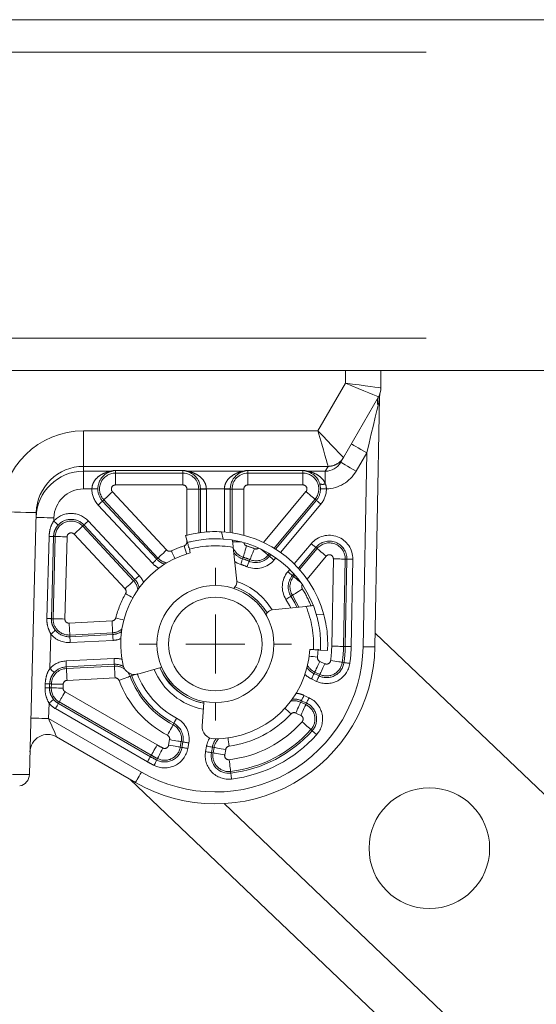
# Model space of a CAD drawing. Header units: millimetres. Extents: x 2 to 601, y 5 to 415.
# Tile 98 of 141: x 484.22 to 488.59, y 194.51 to 202.83. Entities that reach past the tile are written whole.
import ezdxf

# ---------------------------------------------------------------- set-up
doc = ezdxf.new("R2010")
doc.units = ezdxf.units.MM
doc.linetypes.add('PHANTOM', pattern=[12.7, 6.35, -1.27, 1.27, -1.27, 1.27, -1.27])

# ---------------------------------------------------------------- blocks, each defined once
blk = doc.blocks.new('SW_CENTERMARKSYMBOL_2')
at = {"color": 0, "linetype": 'Continuous', "lineweight": 0}
for p, q in [((0, 0.5), (0, 0.645)), ((0, 0), (0, 0.25)), ((-0.5, 0), (-0.645, 0)), ((0, 0), (-0.25, 0)), ((0, 0), (0, -0.25)), ((0, 0), (0.25, 0)), ((0.5, 0), (0.645, 0)), ((0, -0.5), (0, -0.645))]:
    blk.add_line(p, q, dxfattribs=at)

msp = doc.modelspace()

# ---------------------------------------------------------------- linework, layer by layer
at = {"color": 7, "linetype": 'Continuous', "lineweight": 15}
for p, q in [((500.3609, 202.8295), (411.5109, 202.8295)), ((500.3609, 199.8645), (411.5109, 199.8645)), ((487.2789, 199.8645), (487.2789, 199.7184)), ((487.2588, 199.6434), (486.9623, 199.1299)), ((487.2674, 199.6388), (487.2287, 197.5297)), ((486.9623, 199.1299), (486.9394, 199.0902)), ((484.3643, 198.6644), (484.3063, 196.4519)), ((485.6432, 198.4127), (485.6273, 198.4706)), ((485.6591, 198.3548), (485.667, 198.3259)), ((486.0603, 198.0851), (486.0301, 198.3706)), ((486.0473, 198.041), (486.034, 198.0246)), ((486.3194, 197.821), (486.3061, 197.8045)), ((486.3598, 197.8429), (486.6453, 197.8731)), ((487.2308, 197.6472), (509.6968, 176.228)), ((486.7076, 197.5071), (486.6776, 197.5088)), ((486.8274, 197.5002), (486.7675, 197.5036)), ((485.4171, 197.3562), (485.2245, 197.3008)), ((485.4171, 197.3562), (485.4243, 197.3586)), ((485.7817, 197.0614), (485.7678, 196.8615)), ((485.7817, 197.0614), (485.7825, 197.069)), ((485.2039, 196.3853), (484.5363, 196.7708)), ((485.1588, 196.4114), (508.4876, 174.1696))]:
    msp.add_line(p, q, dxfattribs=at)
at = {"color": 7, "linetype": 'PHANTOM', "lineweight": 0}
for p, q in [((500.3609, 202.5545), (411.5109, 202.5545)), ((500.3609, 200.1395), (411.5109, 200.1395)), ((486.9789, 199.7586), (486.9789, 199.8645)), ((486.746, 199.3552), (486.9789, 199.7586)), ((484.7642, 199.3552), (486.746, 199.3552)), ((484.7642, 199.3552), (484.7642, 199.0557)), ((487.1588, 199.1702), (487.0693, 199.0152)), ((487.1287, 197.5315), (487.1588, 199.1702)), ((484.7642, 199.0557), (484.7631, 199.0143)), ((484.7631, 199.0143), (484.9947, 199.0143)), ((484.7631, 198.8646), (484.7631, 199.0143)), ((486.8324, 199.0557), (484.7642, 199.0557)), ((485.0335, 199.0208), (485.6039, 199.0208)), ((485.0335, 199.0207), (485.0335, 199.0208)), ((485.0335, 199.0207), (485.0335, 198.9985)), ((485.6039, 199.0207), (485.0335, 199.0207)), ((485.0335, 198.9985), (485.6039, 198.9985)), ((485.0335, 198.8986), (485.0335, 198.9985)), ((485.6039, 199.0207), (485.6039, 199.0208)), ((485.6039, 199.0207), (485.6039, 198.9985)), ((485.6039, 198.8986), (485.6039, 198.9985)), ((485.6426, 199.0143), (486.1152, 199.0143)), ((486.1539, 199.0208), (486.619, 199.0208)), ((486.1539, 199.0207), (486.1539, 199.0208)), ((486.1539, 199.0207), (486.1539, 198.9985)), ((486.619, 199.0207), (486.1539, 199.0207)), ((486.1539, 198.9985), (486.619, 198.9985)), ((486.1539, 198.8986), (486.1539, 198.9985)), ((486.619, 199.0207), (486.619, 199.0208)), ((486.619, 199.0207), (486.619, 198.9985)), ((486.619, 198.8986), (486.619, 198.9985)), ((486.6577, 199.0143), (486.8088, 199.0143)), ((486.8088, 199.0143), (486.8324, 199.0552)), ((486.8088, 199.0143), (486.8088, 198.9091)), ((484.8348, 198.8646), (484.7631, 198.8646)), ((485.0084, 198.841), (485.467, 198.3492)), ((485.6039, 198.8986), (485.0335, 198.8986)), ((485.6382, 198.8643), (485.7381, 198.8643)), ((485.6382, 198.4734), (485.6382, 198.8643)), ((485.7526, 198.8643), (485.7381, 198.8643)), ((485.7381, 198.8643), (485.7381, 198.4933)), ((485.7526, 198.8643), (485.7526, 198.8645)), ((485.7526, 198.4956), (485.7526, 198.8643)), ((485.8026, 198.8643), (485.7526, 198.8643)), ((485.9552, 198.8646), (485.8026, 198.8646)), ((485.8026, 198.8646), (485.8026, 198.8643)), ((485.8026, 198.8643), (485.8026, 198.5003)), ((485.9552, 198.8643), (485.9552, 198.8646)), ((485.9552, 198.5014), (485.9552, 198.8643)), ((486.0052, 198.8643), (485.9552, 198.8643)), ((486.0052, 198.8645), (486.0052, 198.8643)), ((486.0052, 198.8643), (486.0197, 198.8643)), ((486.0052, 198.8643), (486.0052, 198.496)), ((486.0197, 198.494), (486.0197, 198.8643)), ((486.0197, 198.8643), (486.1197, 198.8643)), ((486.1197, 198.8643), (486.1197, 198.4735)), ((486.619, 198.8986), (486.1539, 198.8986)), ((486.2852, 198.4132), (486.6453, 198.8423)), ((484.9247, 198.7629), (484.9353, 198.7728)), ((484.9247, 198.7629), (485.3832, 198.2712)), ((485.3938, 198.2811), (484.9353, 198.7728)), ((486.7218, 198.778), (486.375, 198.3647)), ((486.3874, 198.3569), (486.7329, 198.7687)), ((486.7712, 198.7366), (486.4291, 198.3289)), ((486.7329, 198.7687), (486.7218, 198.778)), ((485.3467, 198.2371), (484.8882, 198.7288)), ((484.5132, 198.6207), (484.5125, 198.5936)), ((484.8043, 198.595), (485.2351, 198.133)), ((484.7678, 198.5609), (484.7572, 198.551)), ((484.7572, 198.551), (485.1879, 198.089)), ((485.1985, 198.0989), (484.7678, 198.5609)), ((485.9295, 198.5031), (485.9463, 198.4419)), ((484.4542, 197.7699), (484.4724, 198.4643)), ((484.5102, 198.4633), (484.492, 197.7689)), ((484.5066, 197.7685), (484.5248, 198.4629)), ((484.5102, 198.4633), (484.5248, 198.4629)), ((484.6248, 198.4603), (484.6066, 197.7659)), ((485.1148, 198.0209), (484.6841, 198.4828)), ((485.6382, 198.4167), (485.6382, 198.4311)), ((485.6382, 198.4167), (485.6421, 198.4167)), ((486.0234, 198.4167), (486.0996, 198.4167)), ((486.546, 198.2308), (486.6901, 198.4025)), ((486.7284, 198.3704), (486.5809, 198.1946)), ((486.5907, 198.1837), (486.7395, 198.361)), ((486.7284, 198.3704), (486.7395, 198.361)), ((485.3832, 198.2712), (485.3938, 198.2811)), ((486.1087, 198.275), (486.1131, 198.2888)), ((486.166, 198.2541), (486.1715, 198.2676)), ((486.3359, 198.3182), (486.3253, 198.3055)), ((486.3364, 198.2961), (486.3253, 198.3055)), ((486.3364, 198.2961), (486.3485, 198.3105)), ((486.3904, 198.2828), (486.3747, 198.264)), ((486.816, 198.2968), (486.654, 198.1037)), ((486.863, 197.5364), (486.8765, 198.2741)), ((486.9765, 198.2723), (486.9629, 197.5346)), ((486.991, 198.272), (486.9765, 198.2723)), ((486.9774, 197.5343), (486.991, 198.272)), ((487.041, 198.2711), (487.0274, 197.5334)), ((486.4916, 198.1659), (486.5073, 198.1847)), ((485.1985, 198.0989), (485.1879, 198.089)), ((486.5419, 198.1482), (486.5299, 198.1338)), ((486.5299, 198.1338), (486.541, 198.1245)), ((486.541, 198.1245), (486.5516, 198.1372)), ((486.5181, 197.9587), (486.5303, 197.9665)), ((484.492, 197.7689), (484.5066, 197.7685)), ((484.6426, 197.7308), (485.0053, 197.7498)), ((486.7326, 197.8061), (486.796, 197.8025)), ((484.4875, 197.6386), (484.4798, 197.3477)), ((485.0105, 197.6499), (484.6478, 197.6309)), ((484.6486, 197.6164), (484.6478, 197.6309)), ((484.6486, 197.6164), (485.0113, 197.6355)), ((485.0139, 197.5855), (484.6512, 197.5665)), ((485.0113, 197.6355), (485.0105, 197.6499)), ((486.7486, 197.512), (486.7426, 197.4437)), ((486.9774, 197.5343), (486.9629, 197.5346)), ((484.616, 197.4119), (485.0219, 197.4332)), ((486.7621, 197.4083), (486.8048, 197.3884)), ((485.0245, 197.3832), (484.6186, 197.362)), ((484.6186, 197.362), (484.6194, 197.3475)), ((484.6194, 197.3475), (485.0253, 197.3688)), ((485.0245, 197.3832), (485.0253, 197.3688)), ((486.9665, 197.3983), (486.9521, 197.4003)), ((485.0305, 197.2689), (484.6246, 197.2477)), ((485.1714, 197.2873), (485.1578, 197.2821)), ((485.1714, 197.2873), (485.1648, 197.3022)), ((486.7353, 197.2393), (486.6926, 197.2592)), ((486.7137, 197.3045), (486.7198, 197.3177)), ((486.7137, 197.3045), (486.7564, 197.2846)), ((486.7625, 197.2978), (486.7198, 197.3177)), ((486.7564, 197.2846), (486.7625, 197.2978)), ((484.4389, 197.186), (484.4398, 197.2183)), ((484.4775, 197.2174), (484.4767, 197.185)), ((484.4767, 197.185), (484.4914, 197.1847)), ((484.4775, 197.2174), (484.4922, 197.217)), ((484.4914, 197.1847), (484.4922, 197.217)), ((484.5921, 197.2144), (484.5913, 197.182)), ((484.6084, 197.1515), (485.3868, 196.7021)), ((486.607, 197.0756), (486.6008, 197.0625)), ((486.6497, 197.0557), (486.607, 197.0756)), ((486.6281, 197.1209), (486.6708, 197.101)), ((484.4722, 197.0548), (484.4688, 196.9252)), ((485.3046, 196.5597), (484.5262, 197.0091)), ((484.5512, 197.0523), (484.5584, 197.0649)), ((484.5512, 197.0523), (485.3295, 196.603)), ((485.3368, 196.6155), (484.5584, 197.0649)), ((486.6008, 197.0625), (486.6435, 197.0426)), ((486.6497, 197.0557), (486.6435, 197.0426)), ((484.4688, 196.9252), (485.2539, 196.4719)), ((486.6013, 196.952), (486.5586, 196.9719)), ((485.5275, 196.8848), (485.5207, 196.872)), ((486.6976, 196.8218), (486.6868, 196.8314)), ((485.4839, 196.7008), (485.4921, 196.7472)), ((485.5905, 196.7298), (485.5824, 196.6834)), ((485.5967, 196.6809), (485.5824, 196.6834)), ((485.6048, 196.7273), (485.5905, 196.7298)), ((485.5967, 196.6809), (485.6048, 196.7273)), ((485.6541, 196.7186), (485.6459, 196.6722)), ((485.7961, 196.6457), (485.8043, 196.6921)), ((485.8535, 196.6834), (485.8454, 196.637)), ((485.8535, 196.6834), (485.8678, 196.6809)), ((485.8596, 196.6345), (485.8678, 196.6809)), ((485.9663, 196.6636), (485.9581, 196.6172)), ((485.3295, 196.603), (485.3368, 196.6155)), ((485.3831, 196.574), (485.3896, 196.5869)), ((485.8454, 196.637), (485.8596, 196.6345)), ((486.0095, 196.4635), (486.0078, 196.4779)), ((485.9533, 196.2065), (508.3319, 174.8707))]:
    msp.add_line(p, q, dxfattribs=at)
at = {"color": 7, "linetype": 'PHANTOM', "lineweight": 0, "flags": 128}
for points in [[(486.9789, 199.7586), (487.0335, 199.7362), (487.086, 199.7145), (487.1344, 199.6946), (487.1768, 199.6772), (487.2116, 199.6628), (487.2375, 199.6522), (487.2534, 199.6456), (487.2588, 199.6434)], [(486.9789, 199.7586), (487.0374, 199.7508), (487.0937, 199.7432), (487.1456, 199.7363), (487.191, 199.7302), (487.2283, 199.7252), (487.2561, 199.7215), (487.2731, 199.7192), (487.2789, 199.7184)], [(487.2552, 199.5709), (487.2446, 199.5269), (487.2312, 199.471), (487.2153, 199.4051), (487.1975, 199.3313), (487.1785, 199.2521), (487.1588, 199.1702)], [(486.746, 199.3552), (486.7622, 199.2989), (486.7779, 199.2446), (486.7924, 199.1943), (486.8053, 199.1496), (486.8161, 199.1123), (486.8244, 199.0836), (486.8299, 199.0645), (486.8324, 199.0557)], [(486.746, 199.3552), (486.7866, 199.313), (486.8258, 199.2723), (486.8621, 199.2345), (486.8943, 199.201), (486.9213, 199.173), (486.942, 199.1515), (486.9558, 199.1372), (486.9621, 199.1306)], [(487.1588, 199.1702), (487.1334, 199.1848), (487.1091, 199.1989), (487.0866, 199.2118), (487.0669, 199.2232), (487.0508, 199.2325), (487.0388, 199.2395), (487.0314, 199.2437), (487.0289, 199.2452)], [(487.0693, 199.0152), (487.0439, 199.0298), (487.0196, 199.0439), (486.9971, 199.0568), (486.9774, 199.0682), (486.9613, 199.0775), (486.9493, 199.0844), (486.9419, 199.0887), (486.9394, 199.0902)], [(484.8848, 198.8645), (484.8836, 198.8645), (484.8806, 198.8645), (484.8759, 198.8645), (484.8697, 198.8645), (484.8621, 198.8646), (484.8536, 198.8646), (484.8444, 198.8646), (484.8348, 198.8646)], [(484.9353, 198.7728), (484.937, 198.7744), (484.9414, 198.7785), (484.9483, 198.7849), (484.9574, 198.7934), (484.9684, 198.8036), (484.9809, 198.8153), (484.9944, 198.8279), (485.0084, 198.841)], [(485.8026, 198.8646), (485.793, 198.8646), (485.7838, 198.8646), (485.7752, 198.8646), (485.7677, 198.8645), (485.7615, 198.8645), (485.7568, 198.8645), (485.7538, 198.8645), (485.7526, 198.8645)], [(486.0052, 198.8645), (486.004, 198.8645), (486.001, 198.8645), (485.9963, 198.8645), (485.9901, 198.8645), (485.9826, 198.8646), (485.974, 198.8646), (485.9648, 198.8646), (485.9552, 198.8646)], [(486.6453, 198.8423), (486.6599, 198.83), (486.6741, 198.8181), (486.6872, 198.8071), (486.6987, 198.7974), (486.7082, 198.7894), (486.7154, 198.7834), (486.72, 198.7796), (486.7218, 198.778)], [(486.8177, 198.8647), (486.8081, 198.8647), (486.7989, 198.8647), (486.7903, 198.8647), (486.7828, 198.8647), (486.7766, 198.8646), (486.7719, 198.8646), (486.7689, 198.8646), (486.7677, 198.8646)], [(484.9247, 198.7629), (484.9238, 198.7621), (484.9217, 198.76), (484.9182, 198.7568), (484.9137, 198.7526), (484.9082, 198.7475), (484.9019, 198.7416), (484.8952, 198.7353), (484.8882, 198.7288)], [(486.7712, 198.7366), (486.7639, 198.7428), (486.7568, 198.7487), (486.7503, 198.7542), (486.7445, 198.759), (486.7397, 198.763), (486.7361, 198.766), (486.7338, 198.768), (486.7329, 198.7687)], [(484.0644, 198.6722), (484.1229, 198.6707), (484.1791, 198.6692), (484.231, 198.6678), (484.2764, 198.6667), (484.3137, 198.6657), (484.3414, 198.6649), (484.3585, 198.6645), (484.3643, 198.6644)], [(484.5132, 198.6207), (484.4839, 198.6214), (484.4558, 198.6222), (484.4299, 198.6229), (484.4072, 198.6235), (484.3885, 198.6239), (484.3746, 198.6243), (484.3661, 198.6245), (484.3632, 198.6246)], [(484.5125, 198.5936), (484.5195, 198.5872), (484.5264, 198.5809), (484.5327, 198.5752), (484.5382, 198.5701), (484.5428, 198.5659), (484.5463, 198.5627), (484.5485, 198.5607), (484.5493, 198.5599)], [(484.7678, 198.5609), (484.7686, 198.5617), (484.7708, 198.5637), (484.7743, 198.5669), (484.7788, 198.5712), (484.7843, 198.5763), (484.7906, 198.5821), (484.7973, 198.5884), (484.8043, 198.595)], [(484.6841, 198.4828), (484.6981, 198.4959), (484.7116, 198.5085), (484.7241, 198.5201), (484.7351, 198.5304), (484.7442, 198.5389), (484.7511, 198.5453), (484.7554, 198.5494), (484.7572, 198.551)], [(484.4724, 198.4643), (484.4801, 198.4641), (484.4872, 198.4639), (484.4937, 198.4638), (484.4992, 198.4636), (484.5038, 198.4635), (484.5072, 198.4634), (484.5093, 198.4634), (484.5102, 198.4633)], [(484.5248, 198.4629), (484.5272, 198.4629), (484.5332, 198.4627), (484.5426, 198.4625), (484.555, 198.4622), (484.57, 198.4618), (484.5871, 198.4613), (484.6056, 198.4608), (484.6248, 198.4603)], [(486.7284, 198.3704), (486.7275, 198.3711), (486.7252, 198.373), (486.7216, 198.3761), (486.7168, 198.3801), (486.711, 198.3849), (486.7045, 198.3904), (486.6974, 198.3963), (486.6901, 198.4025)], [(485.3938, 198.2811), (485.3956, 198.2827), (485.3999, 198.2868), (485.4068, 198.2932), (485.4159, 198.3017), (485.4269, 198.3119), (485.4394, 198.3236), (485.4529, 198.3362), (485.467, 198.3492)], [(485.5369, 198.2777), (485.5365, 198.2786), (485.5301, 198.2922), (485.5228, 198.3076), (485.5149, 198.3243), (485.5067, 198.3416)], [(485.6358, 198.3166), (485.6355, 198.3176), (485.6309, 198.3319), (485.6258, 198.3482), (485.6201, 198.3658), (485.6143, 198.384)], [(486.1131, 198.2888), (486.1138, 198.2911), (486.1157, 198.2968), (486.1185, 198.3057), (486.1223, 198.3176), (486.1269, 198.3319), (486.1321, 198.3482), (486.1377, 198.3658), (486.1435, 198.384)], [(486.1715, 198.2676), (486.1724, 198.2697), (486.1747, 198.2753), (486.1782, 198.284), (486.183, 198.2955), (486.1887, 198.3094), (486.1952, 198.3252), (486.2022, 198.3423), (486.2095, 198.36)], [(486.2641, 198.3568), (486.2776, 198.3455), (486.2906, 198.3345), (486.3022, 198.3249), (486.3117, 198.3169), (486.3189, 198.3108), (486.3235, 198.307), (486.3253, 198.3055)], [(486.7395, 198.361), (486.7413, 198.3595), (486.7459, 198.3557), (486.7531, 198.3496), (486.7626, 198.3416), (486.7741, 198.332), (486.7872, 198.321), (486.8013, 198.3091), (486.816, 198.2968)], [(485.3832, 198.2712), (485.3824, 198.2704), (485.3802, 198.2683), (485.3768, 198.2651), (485.3722, 198.2609), (485.3667, 198.2558), (485.3605, 198.2499), (485.3537, 198.2436), (485.3467, 198.2371)], [(486.0935, 198.2274), (486.0645, 198.2392), (486.0426, 198.2521)], [(486.0935, 198.2274), (486.0964, 198.2365), (486.0993, 198.2453), (486.1018, 198.2534), (486.1041, 198.2606), (486.106, 198.2665), (486.1074, 198.271), (486.1084, 198.2739), (486.1087, 198.275)], [(486.147, 198.2079), (486.1507, 198.2168), (486.1542, 198.2253), (486.1574, 198.2332), (486.1603, 198.2402), (486.1626, 198.2459), (486.1644, 198.2503), (486.1656, 198.253), (486.166, 198.2541)], [(486.3747, 198.264), (486.3673, 198.2702), (486.3603, 198.2761), (486.3537, 198.2816), (486.348, 198.2864), (486.3432, 198.2904), (486.3396, 198.2934), (486.3373, 198.2954), (486.3364, 198.2961)], [(486.8765, 198.2741), (486.8957, 198.2738), (486.9142, 198.2734), (486.9313, 198.2731), (486.9463, 198.2729), (486.9588, 198.2726), (486.9681, 198.2725), (486.9741, 198.2723), (486.9765, 198.2723)], [(486.991, 198.272), (486.9922, 198.272), (486.9952, 198.272), (486.9999, 198.2719), (487.0061, 198.2718), (487.0136, 198.2716), (487.0221, 198.2715), (487.0314, 198.2713), (487.041, 198.2711)], [(486.5299, 198.1338), (486.529, 198.1346), (486.5267, 198.1365), (486.5231, 198.1395), (486.5183, 198.1435), (486.5125, 198.1483), (486.506, 198.1538), (486.4989, 198.1598), (486.4916, 198.1659)], [(485.1148, 198.0209), (485.1288, 198.034), (485.1424, 198.0466), (485.1548, 198.0582), (485.1658, 198.0685), (485.175, 198.0769), (485.1818, 198.0833), (485.1862, 198.0874), (485.1879, 198.089)], [(485.1985, 198.0989), (485.1994, 198.0997), (485.2016, 198.1018), (485.205, 198.105), (485.2096, 198.1092), (485.2151, 198.1144), (485.2213, 198.1202), (485.2281, 198.1265), (485.2351, 198.133)], [(486.541, 198.1245), (486.5428, 198.123), (486.5474, 198.1191), (486.5546, 198.1131), (486.5641, 198.1051), (486.5756, 198.0954), (486.5887, 198.0844), (486.6022, 198.0731)], [(486.5303, 197.9665), (486.5323, 197.9677), (486.5374, 197.9709), (486.5453, 197.9759), (486.5559, 197.9826), (486.5686, 197.9906), (486.583, 197.9998), (486.5986, 198.0096), (486.6148, 198.0199)], [(485.1196, 197.9807), (485.1364, 197.9713), (485.1525, 197.9623), (485.1674, 197.9539), (485.1805, 197.9466), (485.1813, 197.9461)], [(486.5181, 197.9587), (486.5171, 197.9581), (486.5146, 197.9565), (486.5106, 197.954), (486.5053, 197.9506), (486.499, 197.9466), (486.4918, 197.9421), (486.484, 197.9371), (486.4758, 197.932)], [(486.516, 197.8594), (486.5062, 197.879), (486.4758, 197.932)], [(486.5181, 197.9587), (486.5506, 197.902), (486.5685, 197.865)], [(486.5837, 197.8666), (486.5635, 197.9087), (486.5303, 197.9665)], [(484.4542, 197.7699), (484.4619, 197.7697), (484.469, 197.7695), (484.4755, 197.7693), (484.481, 197.7692), (484.4856, 197.769), (484.489, 197.7689), (484.4911, 197.7689), (484.492, 197.7689)], [(484.5066, 197.7685), (484.509, 197.7684), (484.515, 197.7683), (484.5244, 197.768), (484.5368, 197.7677), (484.5519, 197.7673), (484.5689, 197.7669), (484.5874, 197.7664), (484.6066, 197.7659)], [(485.0105, 197.6499), (485.0104, 197.6523), (485.0101, 197.6583), (485.0096, 197.6677), (485.0089, 197.6801), (485.0081, 197.6951), (485.0073, 197.7122), (485.0063, 197.7306), (485.0053, 197.7498)], [(485.0366, 197.7753), (485.0552, 197.7704), (485.0731, 197.7657), (485.0896, 197.7614), (485.1041, 197.7576), (485.1051, 197.7573)], [(484.4875, 197.6386), (484.4949, 197.6447), (484.502, 197.6506), (484.5086, 197.656), (484.5144, 197.6608), (484.5192, 197.6648), (484.5228, 197.6677), (484.5251, 197.6696), (484.526, 197.6704)], [(484.6478, 197.6309), (484.6477, 197.6333), (484.6474, 197.6393), (484.6469, 197.6486), (484.6463, 197.6611), (484.6455, 197.6761), (484.6446, 197.6931), (484.6436, 197.7116), (484.6426, 197.7308)], [(484.6512, 197.5665), (484.6507, 197.5761), (484.6502, 197.5853), (484.6498, 197.5939), (484.6494, 197.6014), (484.6491, 197.6076), (484.6488, 197.6123), (484.6487, 197.6153), (484.6486, 197.6164)], [(485.0113, 197.6355), (485.0113, 197.6343), (485.0115, 197.6313), (485.0117, 197.6266), (485.0121, 197.6204), (485.0125, 197.6129), (485.0129, 197.6043), (485.0134, 197.5951), (485.0139, 197.5855)], [(486.863, 197.5364), (486.8822, 197.5361), (486.9007, 197.5357), (486.9177, 197.5354), (486.9328, 197.5351), (486.9452, 197.5349), (486.9546, 197.5347), (486.9606, 197.5346), (486.9629, 197.5346)], [(487.0274, 197.5334), (487.0178, 197.5336), (487.0086, 197.5337), (487.0001, 197.5339), (486.9925, 197.534), (486.9863, 197.5341), (486.9816, 197.5342), (486.9786, 197.5343), (486.9774, 197.5343)], [(487.1287, 197.5315), (487.1482, 197.5312), (487.167, 197.5308), (487.1842, 197.5305), (487.1994, 197.5302), (487.2118, 197.53), (487.2211, 197.5298), (487.2268, 197.5297), (487.2287, 197.5297)], [(484.6186, 197.362), (484.6185, 197.3632), (484.6184, 197.3661), (484.6181, 197.3708), (484.6178, 197.377), (484.6174, 197.3846), (484.617, 197.3931), (484.6165, 197.4023), (484.616, 197.4119)], [(485.0245, 197.3832), (485.0244, 197.3844), (485.0243, 197.3874), (485.024, 197.3921), (485.0237, 197.3983), (485.0233, 197.4058), (485.0229, 197.4144), (485.0224, 197.4236), (485.0219, 197.4332)], [(486.6724, 197.4527), (486.6734, 197.4526), (486.6883, 197.4506), (486.7052, 197.4485), (486.7235, 197.4461), (486.7426, 197.4437)], [(486.7198, 197.3177), (486.7208, 197.3198), (486.7234, 197.3252), (486.7273, 197.3338), (486.7326, 197.345), (486.7389, 197.3587), (486.7462, 197.3741), (486.754, 197.3909), (486.7621, 197.4083)], [(486.8532, 197.4145), (486.8722, 197.4118), (486.8904, 197.4092), (486.9073, 197.4068), (486.9222, 197.4046), (486.9346, 197.4029), (486.9439, 197.4015), (486.9498, 197.4007), (486.9521, 197.4003)], [(484.4798, 197.3477), (484.4869, 197.3412), (484.4937, 197.3349), (484.5, 197.3292), (484.5056, 197.3241), (484.5102, 197.3199), (484.5136, 197.3167), (484.5158, 197.3147), (484.5167, 197.3139)], [(484.6246, 197.2477), (484.6236, 197.2668), (484.6226, 197.2853), (484.6217, 197.3023), (484.6209, 197.3173), (484.6203, 197.3298), (484.6198, 197.3392), (484.6195, 197.3451), (484.6194, 197.3475)], [(485.0305, 197.2689), (485.0295, 197.2881), (485.0285, 197.3065), (485.0276, 197.3236), (485.0268, 197.3386), (485.0262, 197.351), (485.0257, 197.3604), (485.0254, 197.3664), (485.0253, 197.3688)], [(486.8048, 197.3884), (486.7967, 197.371), (486.7889, 197.3542), (486.7817, 197.3388), (486.7753, 197.3251), (486.77, 197.3138), (486.7661, 197.3053), (486.7635, 197.2999), (486.7625, 197.2978)], [(487.0159, 197.3912), (487.0065, 197.3925), (486.9973, 197.3938), (486.9889, 197.3951), (486.9814, 197.3961), (486.9753, 197.397), (486.9706, 197.3977), (486.9676, 197.3981), (486.9665, 197.3983)], [(485.0643, 197.2468), (485.0823, 197.2536), (485.0996, 197.2601), (485.1155, 197.2662), (485.1296, 197.2715), (485.1412, 197.2759), (485.15, 197.2792), (485.1556, 197.2813), (485.1578, 197.2821)], [(485.1402, 197.3145), (485.1488, 197.3013), (485.1578, 197.2821)], [(485.1714, 197.2873), (485.1725, 197.2877), (485.1753, 197.2887), (485.1797, 197.2904), (485.1855, 197.2926), (485.1926, 197.2953), (485.197, 197.2969)], [(486.6926, 197.2592), (486.6966, 197.2679), (486.7005, 197.2763), (486.7041, 197.284), (486.7073, 197.2909), (486.71, 197.2965), (486.7119, 197.3008), (486.7132, 197.3035), (486.7137, 197.3045)], [(486.7353, 197.2393), (486.7393, 197.248), (486.7432, 197.2564), (486.7468, 197.2641), (486.75, 197.2709), (486.7527, 197.2766), (486.7546, 197.2808), (486.7559, 197.2836), (486.7564, 197.2846)], [(484.4389, 197.186), (484.4466, 197.1858), (484.4538, 197.1856), (484.4602, 197.1855), (484.4658, 197.1853), (484.4703, 197.1852), (484.4737, 197.1851), (484.4758, 197.1851), (484.4767, 197.185)], [(484.4398, 197.2183), (484.4475, 197.2181), (484.4546, 197.218), (484.461, 197.2178), (484.4666, 197.2176), (484.4711, 197.2175), (484.4745, 197.2174), (484.4767, 197.2174), (484.4775, 197.2174)], [(484.5913, 197.182), (484.5721, 197.1825), (484.5536, 197.183), (484.5366, 197.1835), (484.5215, 197.1839), (484.5091, 197.1842), (484.4997, 197.1844), (484.4937, 197.1846), (484.4914, 197.1847)], [(484.5921, 197.2144), (484.573, 197.2149), (484.5545, 197.2153), (484.5374, 197.2158), (484.5224, 197.2162), (484.5099, 197.2165), (484.5006, 197.2168), (484.4946, 197.2169), (484.4922, 197.217)], [(484.4722, 197.0548), (484.4796, 197.0609), (484.4867, 197.0668), (484.4933, 197.0722), (484.4991, 197.077), (484.5039, 197.0809), (484.5075, 197.0839), (484.5098, 197.0858), (484.5108, 197.0866)], [(484.5584, 197.0649), (484.5596, 197.067), (484.5626, 197.0721), (484.5673, 197.0803), (484.5735, 197.0911), (484.581, 197.1041), (484.5896, 197.1189), (484.5988, 197.1349), (484.6084, 197.1515)], [(486.607, 197.0756), (486.6075, 197.0767), (486.6087, 197.0794), (486.6107, 197.0837), (486.6133, 197.0893), (486.6165, 197.0961), (486.6201, 197.1039), (486.624, 197.1123), (486.6281, 197.1209)], [(486.6497, 197.0557), (486.6502, 197.0568), (486.6514, 197.0595), (486.6534, 197.0638), (486.6561, 197.0694), (486.6592, 197.0762), (486.6628, 197.084), (486.6667, 197.0923), (486.6708, 197.101)], [(484.5262, 197.0091), (484.531, 197.0174), (484.5356, 197.0254), (484.5399, 197.0328), (484.5436, 197.0393), (484.5467, 197.0447), (484.5491, 197.0487), (484.5506, 197.0513), (484.5512, 197.0523)], [(486.5189, 196.9641), (486.5048, 196.9771), (486.4913, 196.9896), (486.4787, 197.0012), (486.4676, 197.0114), (486.4669, 197.0121)], [(486.5586, 196.9719), (486.5667, 196.9893), (486.5745, 197.006), (486.5817, 197.0215), (486.5881, 197.0351), (486.5933, 197.0464), (486.5973, 197.0549), (486.5998, 197.0604), (486.6008, 197.0625)], [(486.6435, 197.0426), (486.6425, 197.0404), (486.64, 197.035), (486.636, 197.0265), (486.6308, 197.0152), (486.6244, 197.0016), (486.6172, 196.9861), (486.6094, 196.9694), (486.6013, 196.952)], [(484.4688, 196.9252), (484.4395, 196.926), (484.4114, 196.9267), (484.3855, 196.9274), (484.3628, 196.928), (484.3441, 196.9285), (484.3302, 196.9289), (484.3217, 196.9291), (484.3188, 196.9292)], [(484.4688, 196.9252), (484.4805, 196.8984), (484.4919, 196.8724), (484.5026, 196.848), (484.5122, 196.8259), (484.5205, 196.8069), (484.5273, 196.7915), (484.5323, 196.7801), (484.5353, 196.7731), (484.5363, 196.7708)], [(485.5275, 196.8848), (485.528, 196.8859), (485.5294, 196.8885), (485.5316, 196.8927), (485.5345, 196.8982), (485.538, 196.9048), (485.542, 196.9124), (485.5462, 196.9206), (485.5507, 196.9291)], [(485.5207, 196.872), (485.5196, 196.8699), (485.5169, 196.8646), (485.5125, 196.8563), (485.5067, 196.8452), (485.4997, 196.8319), (485.4918, 196.8168), (485.4832, 196.8004), (485.4743, 196.7835)], [(486.6868, 196.8314), (486.6851, 196.833), (486.6806, 196.837), (486.6736, 196.8433), (486.6643, 196.8516), (486.6531, 196.8616), (486.6404, 196.873), (486.6266, 196.8853), (486.6123, 196.8981)], [(486.7349, 196.7884), (486.7277, 196.7948), (486.7209, 196.801), (486.7145, 196.8067), (486.7089, 196.8117), (486.7043, 196.8158), (486.7008, 196.819), (486.6985, 196.821), (486.6976, 196.8218)], [(485.5905, 196.7298), (485.5882, 196.7302), (485.5823, 196.7313), (485.5731, 196.7329), (485.5608, 196.7351), (485.546, 196.7377), (485.5292, 196.7406), (485.511, 196.7438), (485.4921, 196.7472)], [(485.9954, 196.6916), (485.9929, 196.7106), (485.9904, 196.7289), (485.9881, 196.7458), (485.9861, 196.7607), (485.986, 196.7617)], [(485.3368, 196.6155), (485.338, 196.6176), (485.341, 196.6227), (485.3457, 196.6309), (485.3519, 196.6417), (485.3594, 196.6547), (485.368, 196.6695), (485.3772, 196.6855), (485.3868, 196.7021)], [(485.3896, 196.5869), (485.3907, 196.589), (485.3934, 196.5944), (485.3976, 196.6028), (485.4032, 196.6139), (485.41, 196.6273), (485.4177, 196.6425), (485.4261, 196.659), (485.4347, 196.6761)], [(485.5824, 196.6834), (485.58, 196.6838), (485.5741, 196.6849), (485.5649, 196.6865), (485.5526, 196.6887), (485.5378, 196.6913), (485.521, 196.6942), (485.5028, 196.6974), (485.4839, 196.7008)], [(485.5967, 196.6809), (485.5978, 196.6807), (485.6008, 196.6802), (485.6054, 196.6794), (485.6115, 196.6783), (485.6189, 196.677), (485.6273, 196.6755), (485.6364, 196.6739), (485.6459, 196.6722)], [(485.6048, 196.7273), (485.606, 196.7271), (485.6089, 196.7266), (485.6136, 196.7258), (485.6197, 196.7247), (485.6271, 196.7234), (485.6355, 196.7219), (485.6446, 196.7203), (485.6541, 196.7186)], [(485.8043, 196.6921), (485.8138, 196.6905), (485.8229, 196.6888), (485.8313, 196.6874), (485.8387, 196.6861), (485.8448, 196.685), (485.8494, 196.6842), (485.8524, 196.6836), (485.8535, 196.6834)], [(485.9663, 196.6636), (485.9474, 196.6669), (485.9292, 196.6701), (485.9124, 196.6731), (485.8976, 196.6757), (485.8853, 196.6778), (485.8761, 196.6795), (485.8702, 196.6805), (485.8678, 196.6809)], [(485.3046, 196.5597), (485.3094, 196.568), (485.314, 196.576), (485.3182, 196.5834), (485.322, 196.5899), (485.3251, 196.5953), (485.3275, 196.5993), (485.329, 196.6019), (485.3295, 196.603)], [(485.3831, 196.574), (485.3825, 196.5729), (485.3812, 196.5703), (485.3791, 196.5661), (485.3763, 196.5605), (485.3729, 196.5538), (485.369, 196.5462), (485.3648, 196.538), (485.3605, 196.5294)], [(485.7961, 196.6457), (485.8056, 196.644), (485.8147, 196.6424), (485.8231, 196.641), (485.8305, 196.6397), (485.8366, 196.6386), (485.8413, 196.6378), (485.8442, 196.6372), (485.8454, 196.637)], [(485.8596, 196.6345), (485.862, 196.6341), (485.8679, 196.6331), (485.8771, 196.6314), (485.8894, 196.6293), (485.9042, 196.6267), (485.921, 196.6237), (485.9392, 196.6205), (485.9581, 196.6172)], [(486.0078, 196.4779), (486.0075, 196.4803), (486.0068, 196.4862), (486.0057, 196.4956), (486.0042, 196.5079), (486.0024, 196.5228), (486.0004, 196.5398), (485.9982, 196.5581), (485.9959, 196.5772)], [(484.1627, 196.4531), (484.2114, 196.4527), (484.2516, 196.4523), (484.2816, 196.4521), (484.3001, 196.4519), (484.3063, 196.4519)], [(485.2539, 196.4719), (485.2442, 196.455), (485.2348, 196.4388), (485.2261, 196.4238), (485.2186, 196.4107), (485.2123, 196.3999), (485.2077, 196.3919), (485.2049, 196.387), (485.2039, 196.3853)], [(486.0154, 196.4139), (486.0143, 196.4234), (486.0132, 196.4326), (486.0122, 196.4411), (486.0113, 196.4486), (486.0106, 196.4547), (486.01, 196.4594), (486.0096, 196.4624), (486.0095, 196.4635)]]:
    msp.add_lwpolyline(points, dxfattribs=at)
at = {"color": 7, "linetype": 'Continuous', "lineweight": 15, "flags": 128}
for points in [[(485.6591, 198.3548), (485.656, 198.3661), (485.653, 198.377), (485.6503, 198.387), (485.6479, 198.3958), (485.6459, 198.4029), (485.6444, 198.4083), (485.6435, 198.4116), (485.6432, 198.4127)], [(486.7675, 197.5036), (486.7663, 197.5037), (486.7629, 197.5039), (486.7574, 197.5042), (486.7499, 197.5046), (486.7408, 197.5052), (486.7305, 197.5058), (486.7192, 197.5064), (486.7076, 197.5071)], [(485.527, 197.1854), (485.4537, 197.2729), (485.4099, 197.3541)]]:
    msp.add_lwpolyline(points, dxfattribs=at)
at = {"color": 7, "linetype": 'Continuous', "lineweight": 15}
for centre, radius in [((485.8789, 197.5545), 0.495), ((485.8789, 197.5545), 0.395), ((487.6883, 195.8294), 0.51)]:
    msp.add_circle(centre, radius, dxfattribs=at)
for centre, radius, start, end in [((487.1289, 199.7184), 0.15, 330, 0), ((487.4174, 199.636), 0.15, 164.0561, 178.94846), ((485.8789, 197.5545), 0.95, 15.13378, 86.94815), ((485.8789, 197.5545), 0.89, 16.42429, 85.65764), ((485.8789, 197.5545), 0.8, 105.35663, 193.0075), ((486.0006, 198.0788), 0.06, 321.04096, 6.04096), ((485.8789, 197.5545), 0.51, 30.97284, 71.10909), ((486.3661, 197.7832), 0.06, 96.04096, 141.04096), ((485.8789, 197.5545), 1.35, 240, 358.94846), ((485.8789, 197.5545), 0.8, 269.07443, 356.7253), ((485.1969, 197.3969), 0.1, 193.0075, 286.04096), ((485.8789, 197.5545), 0.51, 203.13189, 258.95004), ((485.8789, 197.5545), 0.51, 226.36639, 258.95004), ((485.8676, 196.8546), 0.1, 176.04096, 269.07443), ((484.4613, 196.6409), 0.15, 60, 178.5), ((485.9918, 196.6112), 0.1487, 170, 276.82645), ((484.2064, 196.4545), 0.1, 280.22247, 358.5)]:
    msp.add_arc(centre, radius, start, end, dxfattribs=at)
at = {"color": 7, "linetype": 'PHANTOM', "lineweight": 0}
for centre, radius, start, end in [((487.335, 199.6033), 0.0861, 152.18435, 202.08695), ((486.8321, 199.2061), 0.1503, 270.13163, 329.86856), ((486.8328, 199.2047), 0.1496, 269.84132, 329.97407), ((485.0335, 198.8643), 0.1342, 90, 223), ((484.9953, 199.0628), 0.0485, 269.37489, 280.68119), ((485.6039, 198.8643), 0.1342, 0, 90), ((485.6421, 199.0628), 0.0485, 259.31881, 270.62511), ((486.1539, 198.8643), 0.1342, 90, 180), ((486.1157, 199.0627), 0.0484, 269.37566, 280.68356), ((486.619, 198.8643), 0.1342, 320, 90), ((486.6572, 199.0628), 0.0485, 259.31881, 270.62511), ((486.7848, 198.9565), 0.0531, 243.50945, 296.83607), ((485.0335, 198.8643), 0.1987, 179.91933, 223), ((485.0335, 198.8643), 0.1487, 179.91933, 223), ((485.0335, 198.8643), 0.0343, 90, 223), ((485.6039, 198.8643), 0.0343, 0, 90), ((486.1539, 198.8643), 0.0343, 90, 180), ((486.619, 198.8643), 0.0343, 320, 90), ((486.619, 198.8643), 0.1487, 320, 0.11868), ((486.619, 198.8643), 0.1987, 320, 0.11868), ((484.659, 198.4594), 0.1987, 43, 137.51463), ((484.659, 198.4594), 0.1342, 43, 178.5), ((484.659, 198.4594), 0.1487, 43, 137.51463), ((484.659, 198.4594), 0.0343, 43, 178.5), ((485.6039, 198.4167), 0.0343, 287.69004, 0), ((486.1539, 198.4167), 0.0343, 189.25907, 252.30996), ((486.8423, 198.2748), 0.1987, 358.94846, 140), ((486.8423, 198.2748), 0.1487, 358.94846, 140), ((486.8423, 198.2748), 0.1342, 358.94846, 140), ((485.492, 198.3726), 0.0343, 223, 295.30996), ((485.8789, 197.5545), 0.8707, 107.69004, 115.30996), ((485.8789, 197.5545), 0.83, 79.50586, 105.35663), ((486.1539, 198.4167), 0.1342, 203.56504, 252.30996), ((486.1539, 198.4167), 0.1487, 216.65838, 252.30996), ((485.8789, 197.5545), 0.8707, 67.69004, 72.30996), ((486.2225, 198.3917), 0.0343, 247.69004, 310.74093), ((485.492, 198.3726), 0.1987, 223, 242.72205), ((485.492, 198.3726), 0.1487, 223, 253.65956), ((485.492, 198.3726), 0.1342, 223, 259.51067), ((485.8789, 197.5545), 0.7563, 67.69004, 72.30996), ((485.8789, 197.5545), 0.7708, 67.69004, 72.30996), ((486.2225, 198.3917), 0.1987, 247.69004, 320), ((486.2225, 198.3917), 0.1487, 247.69004, 320), ((486.2225, 198.3917), 0.1342, 247.69004, 320), ((486.8423, 198.2748), 0.0343, 358.94846, 140), ((485.8789, 197.5545), 0.7063, 67.69004, 72.30996), ((486.6438, 198.0382), 0.1987, 140, 212.30996), ((485.0898, 197.9975), 0.1342, 6.48933, 43), ((485.0898, 197.9975), 0.1487, 12.34044, 43), ((485.0898, 197.9975), 0.1987, 23.27795, 43), ((485.8789, 197.5545), 0.56, 30.99, 71.09193), ((486.6438, 198.0382), 0.1487, 140, 212.30996), ((486.6438, 198.0382), 0.1342, 140, 212.30996), ((485.0898, 197.9975), 0.0343, 330.69004, 43), ((486.6438, 198.0382), 0.0343, 149.25907, 212.30996), ((485.8789, 197.5545), 0.8707, 22.01277, 32.30996), ((485.8789, 197.5545), 0.8707, 150.69004, 165.30996), ((485.8789, 197.5545), 0.83, 356.7253, 22.57607), ((484.6408, 197.765), 0.1342, 178.5, 273), ((484.6408, 197.765), 0.0343, 178.5, 273), ((485.0035, 197.784), 0.0343, 273, 345.30996), ((484.6408, 197.765), 0.1487, 219.48537, 273), ((485.0035, 197.784), 0.1342, 273, 309.51067), ((485.0035, 197.784), 0.1487, 273, 303.65956), ((484.6408, 197.765), 0.1987, 219.48537, 273), ((485.0035, 197.784), 0.1987, 273, 292.72205), ((485.8789, 197.5545), 1.25, 240, 358.94846), ((485.8789, 197.5545), 0.9843, 351.82645, 358.94846), ((485.8789, 197.5545), 1.0842, 351.82645, 358.94846), ((485.8789, 197.5545), 1.0987, 351.82645, 358.94846), ((485.8789, 197.5545), 1.1487, 351.82645, 358.94846), ((484.6264, 197.2135), 0.1987, 93, 137.51463), ((485.0323, 197.2347), 0.1987, 73.27795, 93), ((486.7766, 197.4393), 0.0343, 172.69004, 245), ((486.8193, 197.4194), 0.0343, 245, 351.82645), ((484.6264, 197.2135), 0.1342, 93, 178.5), ((484.6264, 197.2135), 0.1487, 93, 137.51463), ((485.0323, 197.2347), 0.1487, 62.17995, 93), ((485.0323, 197.2347), 0.1342, 52.67523, 93), ((485.8789, 197.5545), 0.56, 202.49594, 259.58598), ((486.7766, 197.4393), 0.1487, 214.34044, 245), ((486.7766, 197.4393), 0.1342, 208.48933, 245), ((486.8193, 197.4194), 0.1987, 245, 351.82645), ((486.8193, 197.4194), 0.1487, 245, 351.82645), ((486.8193, 197.4194), 0.1342, 245, 351.82645), ((484.6264, 197.2135), 0.0343, 93, 178.5), ((485.0323, 197.2347), 0.0343, 20.69004, 93), ((485.8789, 197.5545), 0.8707, 200.69004, 242.30996), ((485.8789, 197.5545), 0.7708, 200.69004, 242.30996), ((485.8789, 197.5545), 0.7563, 200.69004, 242.30996), ((485.8789, 197.5545), 0.7063, 200.69004, 242.30996), ((486.7766, 197.4393), 0.1987, 225.27795, 245), ((484.6255, 197.1811), 0.1342, 178.5, 240), ((484.6255, 197.1811), 0.0343, 178.5, 240), ((484.6255, 197.1811), 0.1487, 219.48537, 240), ((486.5441, 196.9409), 0.1342, 65, 101.51067), ((486.5441, 196.9409), 0.1487, 65, 95.65956), ((486.5441, 196.9409), 0.1987, 65, 84.72205), ((486.5868, 196.9209), 0.1987, 318.17355, 65), ((484.6255, 197.1811), 0.1987, 219.48537, 240), ((486.5868, 196.9209), 0.1342, 318.17355, 65), ((486.5868, 196.9209), 0.1487, 318.17355, 65), ((485.4584, 196.7531), 0.1987, 350, 62.30996), ((485.8789, 197.5545), 0.8707, 277.69004, 317.30996), ((486.5441, 196.9409), 0.0343, 65, 137.30996), ((486.5868, 196.9209), 0.0343, 318.17355, 65), ((485.4584, 196.7531), 0.1342, 350, 62.30996), ((485.4584, 196.7531), 0.1487, 350, 62.30996), ((485.8789, 197.5545), 0.9843, 276.82645, 318.17355), ((485.8789, 197.5545), 1.0842, 276.82645, 318.17355), ((485.8789, 197.5545), 1.0987, 276.82645, 318.17355), ((485.4584, 196.7531), 0.0343, 350, 62.30996), ((486, 196.6576), 0.1987, 148.43708, 170), ((486, 196.6576), 0.1487, 139.34044, 170), ((486, 196.6576), 0.1342, 133.48933, 170), ((485.8789, 197.5545), 1.1487, 276.82645, 318.17355), ((485.4502, 196.7067), 0.1987, 243.17355, 350), ((485.4502, 196.7067), 0.1487, 243.17355, 350), ((485.8789, 197.5545), 0.9843, 240, 243.17355), ((485.4502, 196.7067), 0.1342, 243.17355, 350), ((485.4502, 196.7067), 0.0343, 243.17355, 350), ((486, 196.6576), 0.0343, 97.69004, 170), ((485.8789, 197.5545), 1.0987, 240, 243.17355), ((485.8789, 197.5545), 1.0842, 240, 243.17355), ((485.9918, 196.6112), 0.1987, 170, 276.82645), ((485.9918, 196.6112), 0.1342, 170, 276.82645), ((485.9918, 196.6112), 0.0343, 170, 276.82645), ((485.8789, 197.5545), 1.1487, 240, 243.17355)]:
    msp.add_arc(centre, radius, start, end, dxfattribs=at)
for centre, major_axis, ratio, start_param, end_param in [((484.7641, 198.6539), (-0.0184, -0.7011), 0.998134, 3.167724, 4.712389), ((486.6592, 199.2049), (0.3031, -0.0749), 0.032593, 6.273766, 6.334852), ((485.0335, 198.8763), (0, 0.1445), 0.903714, 0, 0.301105), ((485.6039, 198.8763), (0, 0.1445), 0.903714, 5.98208, 6.283185), ((486.1539, 198.8763), (0, 0.1445), 0.903714, 0, 0.301105), ((486.619, 198.8763), (0, 0.1445), 0.903714, 5.98208, 6.283185), ((486.8095, 199.1652), (0.1504, 0.2605), 0.997515, 3.693733, 4.712389), ((486.6592, 199.0552), (0.1733, 0.0003), 0.052919, 6.252528, 6.313614), ((484.7631, 198.6141), (-0.0066, -0.2504), 0.998134, 3.167724, 4.712389)]:
    msp.add_ellipse(centre, major_axis=major_axis, ratio=ratio, start_param=start_param, end_param=end_param, dxfattribs=at)
at = {"color": 7, "linetype": 'Continuous', "lineweight": 15}
for centre, major_axis, ratio, start_param, end_param in [((486.8095, 199.1652), (0.0756, 0.1309), 0.992589, 3.664115, 4.712389), ((484.7631, 198.6141), (0.0105, 0.4001), 0.999531, 0.026131, 1.570796), ((484.7641, 198.6539), (0.0105, 0.4017), 0.995349, 0.026131, 1.570796)]:
    msp.add_ellipse(centre, major_axis=major_axis, ratio=ratio, start_param=start_param, end_param=end_param, dxfattribs=at)
at = {"color": 7, "linetype": 'PHANTOM', "lineweight": 0}
for points, knots in [([(487.2674, 199.6388), (487.2674, 199.6386), (487.2673, 199.6381), (487.2666, 199.6329), (487.2637, 199.6112), (487.2589, 199.5886), (487.2552, 199.5709)], [0, 0, 0, 0, 0.051831, 0.120355, 0.309198, 1, 1, 1, 1]), ([(484.8348, 198.8646), (484.8357, 198.8761), (484.8369, 198.8896), (484.8453, 198.9149), (484.8624, 198.9455), (484.9042, 198.9835), (484.9502, 199.0039), (484.9825, 199.0118), (484.9925, 199.0138), (484.9943, 199.0142), (484.9947, 199.0143)], [0, 0, 0, 0, 0.1206894, 0.1424817, 0.289521, 0.5084447, 0.8209261, 0.9338627, 0.983854, 1, 1, 1, 1]), ([(485.0335, 199.0207), (485.0329, 199.0207), (485.0316, 199.0207), (485.0293, 199.0206), (485.0248, 199.0203), (485.0155, 199.019), (485.0096, 199.0172), (485.0055, 199.0156), (485.0042, 199.0152)], [0, 0, 0, 0, 0.01546, 0.034843, 0.072036, 0.21106, 0.762177, 1, 1, 1, 1]), ([(485.6331, 199.0152), (485.6315, 199.0158), (485.6286, 199.0168), (485.624, 199.0182), (485.6202, 199.0191), (485.6169, 199.0197), (485.6142, 199.0201), (485.6116, 199.0204), (485.6093, 199.0206), (485.607, 199.0207), (485.6054, 199.0207), (485.6043, 199.0207), (485.6039, 199.0207)], [0, 0, 0, 0, 0.323605, 0.541503, 0.688649, 0.788451, 0.856591, 0.903611, 0.952183, 0.971902, 0.988648, 1, 1, 1, 1]), ([(485.6426, 199.0143), (485.6443, 199.014), (485.6469, 199.0134), (485.6657, 199.0095), (485.7029, 198.9985), (485.7486, 198.9714), (485.7821, 198.9353), (485.7999, 198.8982), (485.8018, 198.8744), (485.8026, 198.8646)], [0, 0, 0, 0, 0.04624, 0.073722, 0.316282, 0.55621, 0.748505, 0.896996, 1, 1, 1, 1]), ([(485.9552, 198.8646), (485.9562, 198.8761), (485.9573, 198.8896), (485.9657, 198.9149), (485.9828, 198.9455), (486.0246, 198.9835), (486.0707, 199.0039), (486.1029, 199.0118), (486.1129, 199.0138), (486.1147, 199.0142), (486.1152, 199.0143)], [0, 0, 0, 0, 0.120688, 0.14248, 0.289519, 0.508448, 0.820921, 0.933857, 0.983854, 1, 1, 1, 1]), ([(486.1539, 199.0207), (486.1533, 199.0207), (486.152, 199.0207), (486.1497, 199.0206), (486.1452, 199.0203), (486.1359, 199.019), (486.13, 199.0172), (486.1259, 199.0156), (486.1247, 199.0152)], [0, 0, 0, 0, 0.015486, 0.034868, 0.072061, 0.211071, 0.762182, 1, 1, 1, 1]), ([(486.6482, 199.0152), (486.6466, 199.0158), (486.6437, 199.0168), (486.6391, 199.0182), (486.6353, 199.0191), (486.632, 199.0197), (486.6293, 199.0201), (486.6267, 199.0204), (486.6244, 199.0206), (486.6221, 199.0207), (486.6205, 199.0207), (486.6194, 199.0207), (486.619, 199.0207)], [0, 0, 0, 0, 0.323602, 0.541499, 0.688644, 0.788446, 0.856586, 0.903605, 0.952176, 0.971876, 0.988622, 1, 1, 1, 1]), ([(486.6577, 199.0143), (486.6594, 199.014), (486.662, 199.0134), (486.6808, 199.0095), (486.7181, 198.9985), (486.7634, 198.9713), (486.7944, 198.9392), (486.8054, 198.9163), (486.8088, 198.9091)], [0, 0, 0, 0, 0.055188, 0.087996, 0.377496, 0.663853, 0.893353, 1, 1, 1, 1]), ([(486.7677, 198.8646), (486.7669, 198.8773), (486.7658, 198.8927), (486.7619, 198.9065), (486.7611, 198.9089)], [0, 0, 0, 0, 0.820881, 1, 1, 1, 1]), ([(486.8088, 198.9091), (486.8098, 198.9066), (486.8146, 198.8949), (486.8175, 198.8796), (486.8177, 198.867), (486.8177, 198.8647)], [0, 0, 0, 0, 0.179437, 0.849881, 1, 1, 1, 1]), ([(484.4724, 198.4643), (484.4746, 198.4862), (484.4788, 198.5289), (484.4977, 198.5715), (484.5109, 198.5912), (484.5125, 198.5936)], [0, 0, 0, 0, 0.479696, 0.936727, 1, 1, 1, 1]), ([(484.5493, 198.5599), (484.5478, 198.5581), (484.5352, 198.544), (484.5164, 198.5128), (484.5122, 198.4798), (484.5102, 198.4633)], [0, 0, 0, 0, 0.067359, 0.533571, 1, 1, 1, 1]), ([(484.4875, 197.6386), (484.4782, 197.6573), (484.4592, 197.6957), (484.4538, 197.742), (484.4542, 197.7669), (484.4542, 197.7699)], [0, 0, 0, 0, 0.455067, 0.934799, 1, 1, 1, 1]), ([(484.492, 197.7689), (484.492, 197.7666), (484.4918, 197.7478), (484.498, 197.7119), (484.5167, 197.6842), (484.526, 197.6704)], [0, 0, 0, 0, 0.062965, 0.531363, 1, 1, 1, 1]), ([(484.4398, 197.2183), (484.4419, 197.2402), (484.4461, 197.283), (484.4651, 197.3255), (484.4782, 197.3453), (484.4798, 197.3477)], [0, 0, 0, 0, 0.479695, 0.936727, 1, 1, 1, 1]), ([(484.5167, 197.3139), (484.5151, 197.3121), (484.5026, 197.298), (484.4837, 197.2669), (484.4796, 197.2339), (484.4775, 197.2174)], [0, 0, 0, 0, 0.067362, 0.533572, 1, 1, 1, 1]), ([(484.4722, 197.0548), (484.4629, 197.0735), (484.4439, 197.1119), (484.4385, 197.1582), (484.4389, 197.1831), (484.4389, 197.186)], [0, 0, 0, 0, 0.455067, 0.934802, 1, 1, 1, 1]), ([(484.4767, 197.185), (484.4767, 197.1828), (484.4765, 197.164), (484.4828, 197.1281), (484.5014, 197.1004), (484.5108, 197.0866)], [0, 0, 0, 0, 0.062969, 0.531373, 1, 1, 1, 1])]:
    msp.add_open_spline(points, degree=3, knots=knots, dxfattribs=at)
at = {"color": 7, "linetype": 'Continuous', "lineweight": 15}
for points, knots in [([(485.0042, 199.0152), (485.0023, 199.0146), (484.9974, 199.0131), (484.971, 199.0045), (484.9368, 198.9839), (484.9053, 198.9453), (484.8896, 198.9076), (484.885, 198.8807), (484.8848, 198.8672), (484.8848, 198.8645)], [0, 0, 0, 0, 0.077917, 0.196509, 0.506081, 0.719419, 0.86202, 0.972397, 1, 1, 1, 1]), ([(485.7526, 198.8645), (485.7521, 198.8743), (485.7506, 198.8981), (485.7374, 198.9352), (485.7122, 198.9715), (485.6784, 198.999), (485.6445, 199.0119), (485.6355, 199.0145), (485.6331, 199.0152)], [0, 0, 0, 0, 0.099646, 0.243555, 0.430669, 0.666147, 0.913704, 1, 1, 1, 1]), ([(486.1247, 199.0152), (486.1227, 199.0146), (486.1178, 199.0131), (486.0914, 199.0045), (486.0572, 198.9839), (486.0257, 198.9453), (486.01, 198.9076), (486.0055, 198.8807), (486.0052, 198.8672), (486.0052, 198.8645)], [0, 0, 0, 0, 0.077915, 0.196511, 0.506079, 0.719418, 0.86202, 0.972397, 1, 1, 1, 1]), ([(486.7611, 198.9089), (486.7586, 198.9162), (486.7504, 198.9391), (486.7271, 198.9714), (486.6936, 198.9991), (486.6596, 199.0119), (486.6506, 199.0145), (486.6482, 199.0152)], [0, 0, 0, 0, 0.102773, 0.32471, 0.604014, 0.897644, 1, 1, 1, 1]), ([(485.6273, 198.4706), (485.6305, 198.4715), (485.6369, 198.4733), (485.687, 198.4857), (485.7614, 198.4984), (485.8471, 198.5056), (485.9048, 198.5039), (485.9295, 198.5031)], [0, 0, 0, 0, 0.212291, 0.424606, 0.635976, 0.843773, 1, 1, 1, 1]), ([(485.9463, 198.4419), (485.9127, 198.4433), (485.8455, 198.4462), (485.7556, 198.437), (485.6882, 198.4244), (485.6495, 198.4144), (485.6451, 198.4132), (485.6432, 198.4127)], [0, 0, 0, 0, 0.211219, 0.42276, 0.628303, 0.836073, 1, 1, 1, 1]), ([(486.0235, 198.4326), (486.0236, 198.432), (486.0237, 198.4307), (486.0248, 198.4206), (486.0264, 198.4057), (486.0282, 198.3881), (486.0295, 198.3759), (486.0301, 198.3706)], [0, 0, 0, 0, 0.204691, 0.409271, 0.616913, 0.831698, 1, 1, 1, 1]), ([(486.6453, 197.8731), (486.6525, 197.8739), (486.6669, 197.8754), (486.686, 197.8774), (486.7, 197.8789), (486.7066, 197.8796), (486.7072, 197.8797), (486.7074, 197.8797)], [0, 0, 0, 0, 0.225932, 0.452082, 0.672992, 0.885467, 1, 1, 1, 1]), ([(486.7675, 197.5036), (486.7677, 197.5069), (486.7681, 197.5135), (486.7697, 197.5651), (486.766, 197.6405), (486.7541, 197.7259), (486.7391, 197.7819), (486.7326, 197.8061)], [0, 0, 0, 0, 0.211942, 0.42391, 0.634809, 0.841661, 1, 1, 1, 1]), ([(486.796, 197.8025), (486.8037, 197.7698), (486.8192, 197.7043), (486.828, 197.6144), (486.8294, 197.5459), (486.8277, 197.5065), (486.8275, 197.5021), (486.8274, 197.5002)], [0, 0, 0, 0, 0.211647, 0.423586, 0.630216, 0.838869, 1, 1, 1, 1])]:
    msp.add_open_spline(points, degree=3, knots=knots, dxfattribs=at)

# ---------------------------------------------------------------- block references
at = {"color": 7, "linetype": 'Continuous', "lineweight": 0}
msp.add_blockref('SW_CENTERMARKSYMBOL_2', (485.8789, 197.5545), dxfattribs=at)

doc.saveas('drawing.dxf')
